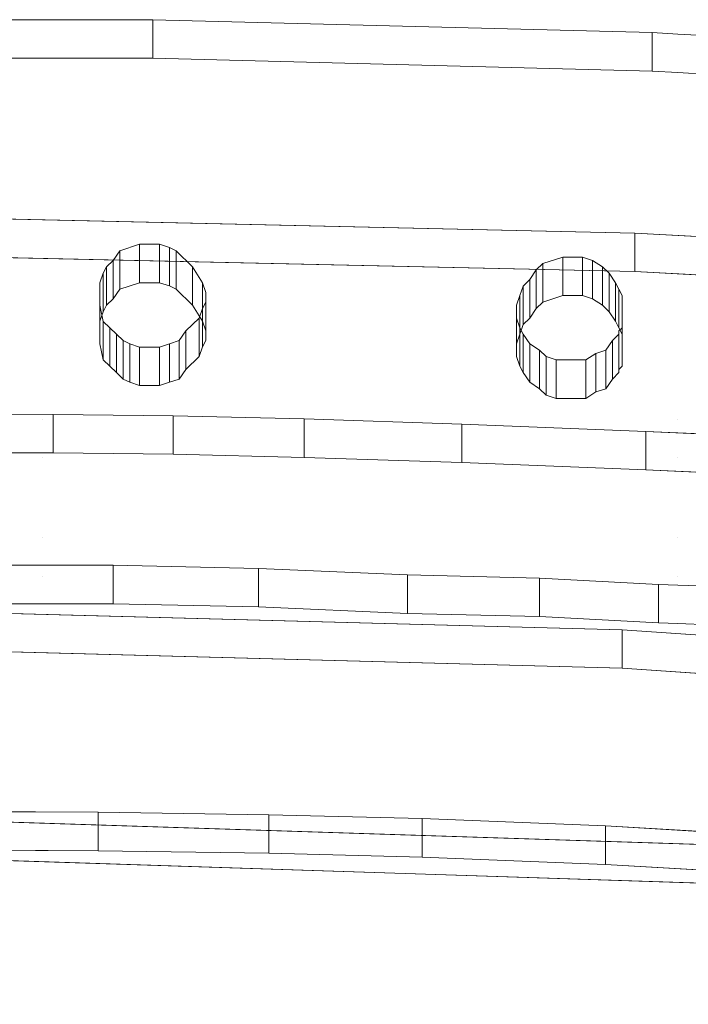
# Model space of a CAD drawing. Header units: millimetres. Extents: x -211 to 218, y -248 to 286.
# Tile 161 of 214: x 8 to 33, y 238 to 274. Entities that reach past the tile are written whole.
import ezdxf

# ---------------------------------------------------------------- set-up
doc = ezdxf.new("R2010")
doc.units = ezdxf.units.MM
doc.header["$LTSCALE"] = 25.4
doc.layers.add('None', color=7, linetype='Continuous', lineweight=9)

msp = doc.modelspace()

# ---------------------------------------------------------------- linework, layer by layer
at = {"layer": 'None', "color": 7, "linetype": 'Continuous', "lineweight": 9}
for points, invisible_edges in [([(8.963, 274.133, 328.042), (-0.928, 274.133, 328.042), (1.136, 268.186, 329.497), (6.836, 268.186, 329.497)], 10), ([(-0.928, 274.133, 328.042), (8.963, 274.133, 328.042), (8.963, 272.707, 322.214), (-0.928, 272.707, 322.214)], 10), ([(6.836, 268.186, 329.497), (6.836, 259.742, 331.563), (8.963, 259.325, 331.665), (8.963, 274.133, 328.042)], 14), ([(13.049, 274.133, 328.042), (8.963, 274.133, 328.042), (11.824, 265.57, 330.137), (12.559, 265.808, 330.079)], 10), ([(8.963, 274.133, 328.042), (11.09, 264.38, 330.428), (11.212, 264.737, 330.341)], 9), ([(11.212, 264.737, 330.341), (11.335, 264.975, 330.282), (8.963, 274.133, 328.042)], 10), ([(11.09, 263.548, 330.632), (11.09, 264.38, 330.428), (8.963, 274.133, 328.042), (8.963, 259.325, 331.665)], 14), ([(11.335, 264.975, 330.282), (11.58, 265.213, 330.224), (11.824, 265.57, 330.137), (8.963, 274.133, 328.042)], 12), ([(8.963, 274.133, 328.042), (13.049, 274.133, 328.042), (13.049, 272.707, 322.214), (8.963, 272.707, 322.214)], 8), ([(13.049, 274.133, 328.042), (12.559, 265.808, 330.079), (13.294, 265.808, 330.079)], 9), ([(13.049, 274.133, 328.042), (13.294, 265.808, 330.079), (13.661, 265.689, 330.108)], 9), ([(13.661, 265.689, 330.108), (13.906, 265.57, 330.137), (31.538, 273.657, 328.158), (13.049, 274.133, 328.042)], 10), ([(31.538, 273.657, 328.158), (13.906, 265.57, 330.137), (14.518, 264.975, 330.282)], 9), ([(27.253, 264.856, 330.312), (27.497, 265.094, 330.253), (32.5, 273.6, 328.172), (14.028, 262.239, 330.952)], 14), ([(14.763, 263.072, 330.748), (14.273, 262.596, 330.864), (14.028, 262.239, 330.952), (32.5, 273.6, 328.172)], 12), ([(32.5, 273.6, 328.172), (31.538, 273.657, 328.158), (14.518, 264.975, 330.282), (14.886, 264.38, 330.428)], 10), ([(32.5, 273.6, 328.172), (15.008, 263.667, 330.603), (14.886, 263.429, 330.661), (14.763, 263.072, 330.748)], 9), ([(14.886, 264.38, 330.428), (15.008, 264.023, 330.515), (32.5, 273.6, 328.172)], 10), ([(15.008, 264.023, 330.515), (15.008, 263.667, 330.603), (32.5, 273.6, 328.172)], 10), ([(32.5, 273.6, 328.172), (27.497, 265.094, 330.253), (28.232, 265.332, 330.195)], 9), ([(28.232, 265.332, 330.195), (28.967, 265.332, 330.195), (32.5, 273.6, 328.172)], 10), ([(32.5, 273.6, 328.172), (28.967, 265.332, 330.195), (29.334, 265.213, 330.224)], 9), ([(32.5, 273.6, 328.172), (29.334, 265.213, 330.224), (29.701, 264.975, 330.282)], 9), ([(32.5, 273.6, 328.172), (29.701, 264.975, 330.282), (29.946, 264.737, 330.341)], 9), ([(32.5, 273.6, 328.172), (29.946, 264.737, 330.341), (30.191, 264.38, 330.428)], 9), ([(30.191, 264.38, 330.428), (30.314, 264.142, 330.486), (30.436, 263.905, 330.544), (32.5, 273.6, 328.172)], 12), ([(32.5, 259.325, 331.665), (32.5, 273.6, 328.172), (30.436, 263.905, 330.544), (30.436, 262.715, 330.835)], 11), ([(32.5, 272.174, 322.344), (31.538, 272.231, 322.33), (31.538, 273.657, 328.158), (32.5, 273.6, 328.172)], 8), ([(42.268, 273.023, 328.313), (32.5, 273.6, 328.172), (34.563, 267.473, 329.671), (40.263, 267.473, 329.671)], 10), ([(32.5, 273.6, 328.172), (32.5, 259.325, 331.665), (34.563, 259.325, 331.665), (34.563, 267.473, 329.671)], 11), ([(32.5, 273.6, 328.172), (42.268, 273.023, 328.313), (42.268, 271.597, 322.485), (32.5, 272.174, 322.344)], 10), ([(-0.928, 272.707, 322.214), (8.963, 272.707, 322.214), (6.836, 266.76, 323.669), (1.136, 266.76, 323.669)], 10), ([(6.836, 258.316, 325.735), (6.836, 266.76, 323.669), (8.963, 272.707, 322.214), (8.963, 257.899, 325.837)], 14), ([(8.963, 272.707, 322.214), (11.335, 263.549, 324.454), (11.212, 263.311, 324.513)], 9), ([(8.963, 257.899, 325.837), (8.963, 272.707, 322.214), (11.09, 262.954, 324.6), (11.09, 262.122, 324.804)], 11), ([(8.963, 272.707, 322.214), (11.824, 264.144, 324.309), (11.58, 263.787, 324.396), (11.335, 263.549, 324.454)], 9), ([(11.212, 263.311, 324.513), (11.09, 262.954, 324.6), (8.963, 272.707, 322.214)], 10), ([(12.559, 264.382, 324.251), (11.824, 264.144, 324.309), (8.963, 272.707, 322.214), (13.049, 272.707, 322.214)], 10), ([(13.049, 272.707, 322.214), (13.294, 264.382, 324.251), (12.559, 264.382, 324.251)], 9), ([(13.906, 264.144, 324.309), (13.049, 272.707, 322.214), (26.763, 262.835, 324.629), (26.64, 262.479, 324.716)], 11), ([(13.049, 272.707, 322.214), (13.906, 264.144, 324.309), (13.661, 264.263, 324.28)], 9), ([(13.661, 264.263, 324.28), (13.294, 264.382, 324.251), (13.049, 272.707, 322.214)], 10), ([(13.049, 272.707, 322.214), (27.497, 263.668, 324.425), (27.253, 263.43, 324.483)], 9), ([(28.232, 263.906, 324.367), (27.497, 263.668, 324.425), (13.049, 272.707, 322.214), (31.538, 272.231, 322.33)], 10), ([(27.253, 263.43, 324.483), (27.008, 263.073, 324.571), (26.763, 262.835, 324.629), (13.049, 272.707, 322.214)], 12), ([(31.538, 272.231, 322.33), (28.967, 263.906, 324.367), (28.232, 263.906, 324.367)], 9), ([(29.334, 263.787, 324.396), (28.967, 263.906, 324.367), (31.538, 272.231, 322.33), (32.5, 272.174, 322.344)], 10), ([(29.701, 263.549, 324.454), (29.334, 263.787, 324.396), (32.5, 272.174, 322.344)], 10), ([(29.946, 263.311, 324.513), (29.701, 263.549, 324.454), (32.5, 272.174, 322.344)], 10), ([(30.191, 262.954, 324.6), (29.946, 263.311, 324.513), (32.5, 272.174, 322.344)], 10), ([(32.5, 272.174, 322.344), (30.436, 262.479, 324.716), (30.314, 262.716, 324.658), (30.191, 262.954, 324.6)], 9), ([(32.5, 272.174, 322.344), (32.5, 257.899, 325.837), (30.436, 261.289, 325.007), (30.436, 262.479, 324.716)], 11), ([(40.263, 266.047, 323.843), (34.563, 266.047, 323.843), (32.5, 272.174, 322.344), (42.268, 271.597, 322.485)], 10), ([(34.563, 266.047, 323.843), (34.563, 257.899, 325.837), (32.5, 257.899, 325.837), (32.5, 272.174, 322.344)], 14), ([(6.833, 255.617, 296.467), (30.902, 266.226, 293.871), (4.135, 266.821, 293.726)], 9), ([(34.56, 255.137, 296.584), (30.902, 266.226, 293.871), (6.833, 255.617, 296.467)], 11), ([(44.15, 265.5, 294.049), (30.902, 266.226, 293.871), (34.56, 255.137, 296.584), (40.26, 255.137, 296.584)], 10), ([(4.135, 265.395, 287.897), (34.56, 253.711, 290.756), (6.833, 254.191, 290.639)], 11), ([(34.56, 253.711, 290.756), (4.135, 265.395, 287.897), (30.902, 264.8, 288.043)], 9), ([(14.028, 262.239, 330.952), (26.763, 264.261, 330.457), (27.008, 264.499, 330.399), (27.253, 264.856, 330.312)], 9), ([(30.902, 264.8, 288.043), (44.15, 264.074, 288.221), (40.26, 253.711, 290.756), (34.56, 253.711, 290.756)], 10), ([(26.518, 263.548, 330.632), (26.64, 263.905, 330.544), (26.763, 264.261, 330.457), (14.028, 262.239, 330.952)], 12), ([(14.518, 263.549, 324.454), (13.906, 264.144, 324.309), (26.518, 262.122, 324.804)], 10), ([(26.64, 262.479, 324.716), (26.518, 262.122, 324.804), (13.906, 264.144, 324.309)], 10), ([(8.963, 259.325, 331.665), (11.212, 262.953, 330.777), (11.09, 263.548, 330.632)], 9), ([(26.518, 263.072, 330.748), (26.518, 263.548, 330.632), (14.028, 262.239, 330.952), (13.661, 262.12, 330.981)], 10), ([(14.886, 262.954, 324.6), (14.518, 263.549, 324.454), (26.518, 262.122, 324.804)], 10), ([(13.661, 262.12, 330.981), (13.294, 262.001, 331.01), (8.963, 259.325, 331.665), (26.518, 263.072, 330.748)], 14), ([(26.64, 262.715, 330.835), (26.518, 263.072, 330.748), (8.963, 259.325, 331.665)], 10), ([(11.702, 262.477, 330.894), (11.457, 262.715, 330.835), (11.212, 262.953, 330.777), (8.963, 259.325, 331.665)], 12), ([(26.518, 262.122, 324.804), (15.008, 262.597, 324.687), (14.886, 262.954, 324.6)], 9), ([(26.763, 262.477, 330.894), (26.64, 262.715, 330.835), (8.963, 259.325, 331.665)], 10), ([(8.963, 259.325, 331.665), (27.008, 262.12, 330.981), (26.763, 262.477, 330.894)], 9), ([(8.963, 259.325, 331.665), (11.947, 262.239, 330.952), (11.702, 262.477, 330.894)], 9), ([(26.518, 262.122, 324.804), (26.518, 261.646, 324.92), (15.008, 262.241, 324.774), (15.008, 262.597, 324.687)], 10), ([(30.314, 262.477, 330.894), (29.824, 261.882, 331.039), (32.5, 259.325, 331.665)], 11), ([(30.314, 262.477, 330.894), (30.069, 262.239, 330.952), (29.824, 261.882, 331.039)], 8), ([(32.5, 259.325, 331.665), (30.436, 262.715, 330.835), (30.314, 262.477, 330.894)], 11), ([(30.436, 262.715, 330.835), (30.314, 262.596, 330.864), (30.314, 262.477, 330.894)], 8), ([(12.192, 262.12, 330.981), (11.947, 262.239, 330.952), (8.963, 259.325, 331.665)], 10), ([(11.09, 262.122, 324.804), (11.212, 261.527, 324.949), (8.963, 257.899, 325.837)], 10), ([(8.963, 259.325, 331.665), (27.62, 261.644, 331.097), (27.375, 261.882, 331.039), (27.008, 262.12, 330.981)], 9), ([(8.963, 259.325, 331.665), (12.559, 262.001, 331.01), (12.192, 262.12, 330.981)], 9), ([(14.763, 261.646, 324.92), (14.886, 262.003, 324.833), (15.008, 262.241, 324.774), (27.62, 260.218, 325.269)], 12), ([(15.008, 262.241, 324.774), (26.64, 261.289, 325.007), (26.763, 261.051, 325.065)], 9), ([(15.008, 262.241, 324.774), (26.518, 261.646, 324.92), (26.64, 261.289, 325.007)], 9), ([(26.763, 261.051, 325.065), (27.008, 260.694, 325.153), (15.008, 262.241, 324.774)], 10), ([(27.008, 260.694, 325.153), (27.375, 260.456, 325.211), (27.62, 260.218, 325.269), (15.008, 262.241, 324.774)], 12), ([(8.963, 259.325, 331.665), (13.294, 262.001, 331.01), (12.559, 262.001, 331.01)], 9), ([(27.62, 260.218, 325.269), (14.028, 260.813, 325.124), (14.273, 261.17, 325.036), (14.763, 261.646, 324.92)], 9), ([(29.824, 261.882, 331.039), (29.089, 261.526, 331.126), (32.5, 259.325, 331.665)], 11), ([(29.824, 261.882, 331.039), (29.456, 261.763, 331.068), (29.089, 261.526, 331.126)], 8), ([(27.987, 261.526, 331.126), (27.62, 261.644, 331.097), (8.963, 259.325, 331.665), (32.5, 259.325, 331.665)], 14), ([(8.963, 257.899, 325.837), (11.212, 261.527, 324.949), (11.457, 261.289, 325.007), (11.702, 261.051, 325.065)], 9), ([(32.5, 259.325, 331.665), (29.089, 261.526, 331.126), (27.987, 261.526, 331.126)], 9), ([(30.314, 261.051, 325.065), (30.314, 261.17, 325.036), (30.436, 261.289, 325.007), (32.5, 257.899, 325.837)], 12), ([(11.702, 261.051, 325.065), (11.947, 260.813, 325.124), (8.963, 257.899, 325.837)], 10), ([(29.824, 260.456, 325.211), (30.069, 260.813, 325.124), (30.314, 261.051, 325.065), (32.5, 257.899, 325.837)], 12), ([(8.963, 257.899, 325.837), (11.947, 260.813, 325.124), (12.192, 260.694, 325.153)], 9), ([(32.5, 257.899, 325.837), (8.963, 257.899, 325.837), (13.294, 260.575, 325.182), (13.661, 260.694, 325.153)], 11), ([(12.192, 260.694, 325.153), (12.559, 260.575, 325.182), (8.963, 257.899, 325.837)], 10), ([(12.559, 260.575, 325.182), (13.294, 260.575, 325.182), (8.963, 257.899, 325.837)], 10), ([(13.661, 260.694, 325.153), (14.028, 260.813, 325.124), (32.5, 257.899, 325.837)], 10), ([(32.5, 257.899, 325.837), (14.028, 260.813, 325.124), (27.62, 260.218, 325.269), (27.987, 260.099, 325.298)], 11), ([(29.089, 260.099, 325.298), (29.456, 260.337, 325.24), (29.824, 260.456, 325.211), (32.5, 257.899, 325.837)], 12), ([(27.987, 260.099, 325.298), (29.089, 260.099, 325.298), (32.5, 257.899, 325.837)], 10), ([(-0.928, 259.325, 331.665), (8.963, 259.325, 331.665), (6.836, 259.742, 331.563), (1.136, 259.742, 331.563)], 11), ([(9.351, 259.505, 259.442), (3.988, 259.517, 259.439), (6.833, 248.682, 262.091)], 10), ([(6.833, 248.682, 262.091), (18.657, 259.338, 259.483), (13.796, 259.457, 259.454), (9.351, 259.505, 259.442)], 9), ([(-0.928, 258.196, 331.941), (8.963, 258.196, 331.941), (8.963, 259.325, 331.665), (-0.928, 259.325, 331.665)], 15), ([(18.657, 259.338, 259.483), (6.833, 248.682, 262.091), (7.11, 234.957, 265.449), (34.56, 247.873, 262.288)], 15), ([(8.963, 258.196, 331.941), (32.5, 258.196, 331.941), (32.5, 259.325, 331.665), (8.963, 259.325, 331.665)], 15), ([(34.56, 247.873, 262.288), (24.497, 259.148, 259.53), (18.657, 259.338, 259.483)], 9), ([(31.305, 258.875, 259.597), (24.497, 259.148, 259.53), (34.56, 247.873, 262.288)], 10), ([(34.563, 258.909, 331.767), (34.563, 259.325, 331.665), (32.5, 259.325, 331.665), (32.5, 258.196, 331.941)], 14), ([(39.081, 258.53, 259.681), (31.305, 258.875, 259.597), (34.56, 247.873, 262.288), (40.26, 247.873, 262.288)], 10), ([(32.5, 258.196, 331.941), (42.268, 258.196, 331.941), (40.263, 258.909, 331.767), (34.563, 258.909, 331.767)], 11), ([(8.963, 257.899, 325.837), (-0.928, 257.899, 325.837), (1.136, 258.316, 325.735), (6.836, 258.316, 325.735)], 11), ([(-0.928, 255.876, 332.509), (8.963, 255.876, 332.509), (8.963, 258.196, 331.941), (-0.928, 258.196, 331.941)], 15), ([(6.833, 247.256, 256.263), (3.988, 258.091, 253.611), (9.351, 258.079, 253.614)], 9), ([(9.351, 258.079, 253.614), (13.796, 258.031, 253.626), (18.657, 257.912, 253.655), (6.833, 247.256, 256.263)], 12), ([(8.963, 255.876, 332.509), (32.5, 255.876, 332.509), (32.5, 258.196, 331.941), (8.963, 258.196, 331.941)], 15), ([(32.5, 255.876, 332.509), (42.268, 255.876, 332.509), (42.268, 258.196, 331.941), (32.5, 258.196, 331.941)], 15), ([(-0.928, 257.899, 325.837), (8.963, 257.899, 325.837), (8.963, 256.77, 326.113), (-0.928, 256.77, 326.113)], 15), ([(34.56, 246.447, 256.46), (7.11, 233.531, 259.621), (6.833, 247.256, 256.263), (18.657, 257.912, 253.655)], 15), ([(8.963, 257.899, 325.837), (32.5, 257.899, 325.837), (32.5, 256.77, 326.113), (8.963, 256.77, 326.113)], 15), ([(18.657, 257.912, 253.655), (24.497, 257.722, 253.702), (34.56, 246.447, 256.46)], 10), ([(34.56, 246.447, 256.46), (24.497, 257.722, 253.702), (31.305, 257.449, 253.769)], 9), ([(32.5, 256.77, 326.113), (32.5, 257.899, 325.837), (34.563, 257.899, 325.837), (34.563, 257.483, 325.938)], 11), ([(40.26, 246.447, 256.46), (34.56, 246.447, 256.46), (31.305, 257.449, 253.769), (39.081, 257.104, 253.853)], 10), ([(34.563, 257.483, 325.938), (40.263, 257.483, 325.938), (42.268, 256.77, 326.113), (32.5, 256.77, 326.113)], 14), ([(-0.928, 256.77, 326.113), (8.963, 256.77, 326.113), (8.963, 254.45, 326.681), (-0.928, 254.45, 326.681)], 15), ([(8.963, 256.77, 326.113), (32.5, 256.77, 326.113), (32.5, 254.45, 326.681), (8.963, 254.45, 326.681)], 15), ([(32.5, 256.77, 326.113), (42.268, 256.77, 326.113), (42.268, 254.45, 326.681), (32.5, 254.45, 326.681)], 15), ([(-0.928, 254.925, 332.741), (8.963, 254.925, 332.741), (8.963, 255.876, 332.509), (-0.928, 255.876, 332.509)], 15), ([(8.963, 254.925, 332.741), (32.5, 254.925, 332.741), (32.5, 255.876, 332.509), (8.963, 255.876, 332.509)], 15), ([(32.5, 254.925, 332.741), (42.268, 254.925, 332.741), (42.268, 255.876, 332.509), (32.5, 255.876, 332.509)], 15), ([(6.833, 255.617, 296.467), (7.11, 244.413, 299.208), (34.22, 243.533, 299.424), (34.56, 255.137, 296.584)], 13), ([(8.963, 254.925, 332.741), (-0.928, 254.925, 332.741), (3.988, 254.033, 332.96), (7.172, 253.914, 332.989)], 11), ([(7.172, 253.914, 332.989), (8.963, 253.914, 332.989), (8.963, 254.925, 332.741)], 10), ([(32.5, 254.925, 332.741), (8.963, 254.925, 332.741), (16.967, 253.795, 333.018), (22.477, 253.557, 333.076)], 11), ([(8.963, 254.925, 332.741), (11.58, 253.914, 332.989), (16.967, 253.795, 333.018)], 9), ([(8.963, 254.925, 332.741), (8.963, 253.914, 332.989), (11.58, 253.914, 332.989)], 9), ([(22.477, 253.557, 333.076), (27.375, 253.438, 333.105), (32.5, 254.925, 332.741)], 10), ([(27.375, 253.438, 333.105), (31.783, 253.2, 333.163), (32.5, 253.176, 333.169), (32.5, 254.925, 332.741)], 12), ([(32.5, 254.925, 332.741), (32.5, 253.176, 333.169), (35.211, 253.081, 333.193)], 9), ([(35.211, 253.081, 333.193), (37.783, 252.962, 333.222), (42.268, 254.925, 332.741), (32.5, 254.925, 332.741)], 14), ([(-0.928, 254.45, 326.681), (8.963, 254.45, 326.681), (8.963, 253.499, 326.913), (-0.928, 253.499, 326.913)], 15), ([(8.963, 254.45, 326.681), (32.5, 254.45, 326.681), (32.5, 253.499, 326.913), (8.963, 253.499, 326.913)], 15), ([(32.5, 254.45, 326.681), (42.268, 254.45, 326.681), (42.268, 253.499, 326.913), (32.5, 253.499, 326.913)], 15), ([(34.22, 242.107, 293.596), (7.11, 242.987, 293.38), (6.833, 254.191, 290.639), (34.56, 253.711, 290.756)], 14), ([(8.963, 253.914, 332.989), (7.172, 253.914, 332.989), (7.172, 252.488, 327.161), (8.963, 252.488, 327.161)], 8), ([(8.963, 252.488, 327.161), (11.58, 252.488, 327.161), (11.58, 253.914, 332.989), (8.963, 253.914, 332.989)], 8), ([(7.172, 252.488, 327.161), (3.988, 252.607, 327.132), (-0.928, 253.499, 326.913), (8.963, 253.499, 326.913)], 14), ([(8.963, 253.499, 326.913), (8.963, 252.488, 327.161), (7.172, 252.488, 327.161)], 9), ([(22.477, 252.131, 327.248), (16.967, 252.369, 327.19), (8.963, 253.499, 326.913), (32.5, 253.499, 326.913)], 14), ([(16.967, 252.369, 327.19), (11.58, 252.488, 327.161), (8.963, 253.499, 326.913)], 10), ([(11.58, 252.488, 327.161), (8.963, 252.488, 327.161), (8.963, 253.499, 326.913)], 10), ([(32.5, 253.499, 326.913), (27.375, 252.012, 327.277), (22.477, 252.131, 327.248)], 9), ([(32.5, 253.499, 326.913), (32.5, 251.75, 327.341), (31.783, 251.774, 327.335), (27.375, 252.012, 327.277)], 9), ([(32.5, 253.499, 326.913), (42.268, 253.499, 326.913), (37.783, 251.536, 327.394), (35.211, 251.655, 327.364)], 11), ([(35.211, 251.655, 327.364), (32.5, 251.75, 327.341), (32.5, 253.499, 326.913)], 10), ([(32.5, 253.176, 333.169), (31.783, 253.2, 333.163), (31.783, 251.774, 327.335), (32.5, 251.75, 327.341)], 8), ([(32.5, 251.75, 327.341), (35.211, 251.655, 327.364), (35.211, 253.081, 333.193), (32.5, 253.176, 333.169)], 8), ([(6.833, 241.292, 227.823), (30.436, 251.521, 225.321), (7.245, 252.139, 225.169), (3.988, 252.092, 225.181)], 9), ([(30.436, 251.521, 225.321), (6.833, 241.292, 227.823), (7.11, 225.379, 231.717), (21.338, 224.986, 231.813)], 11), ([(21.338, 224.986, 231.813), (34.293, 224.487, 231.935), (34.56, 240.436, 228.033), (30.436, 251.521, 225.321)], 14), ([(52.856, 249.986, 225.696), (30.436, 251.521, 225.321), (34.56, 240.436, 228.033), (40.26, 240.436, 228.033)], 10), ([(21.338, 223.56, 225.985), (7.11, 223.953, 225.889), (7.245, 250.713, 219.341)], 10), ([(7.245, 250.713, 219.341), (34.56, 239.01, 222.205), (34.293, 223.061, 226.107), (21.338, 223.56, 225.985)], 11), ([(34.56, 239.01, 222.205), (7.245, 250.713, 219.341), (30.436, 250.095, 219.492)], 9), ([(30.436, 250.095, 219.492), (52.856, 248.56, 219.868), (40.26, 239.01, 222.205), (34.56, 239.01, 222.205)], 10), ([(7.11, 234.957, 265.449), (34.293, 234.053, 265.67), (34.56, 247.873, 262.288)], 10), ([(34.56, 246.447, 256.46), (34.293, 232.626, 259.842), (7.11, 233.531, 259.621)], 9), ([(6.906, 233.973, 193.539), (11.028, 244.761, 190.9), (4.061, 244.797, 190.891)], 9), ([(6.906, 233.973, 193.539), (17.347, 244.666, 190.923), (11.028, 244.761, 190.9)], 9), ([(23.028, 244.523, 190.958), (17.347, 244.666, 190.923), (6.906, 233.973, 193.539), (7.184, 215.883, 197.965)], 14), ([(7.184, 215.883, 197.965), (34.403, 215.003, 198.181), (34.633, 233.058, 193.763), (23.028, 244.523, 190.958)], 14), ([(29.812, 244.25, 191.025), (23.028, 244.523, 190.958), (34.633, 233.058, 193.763)], 10), ([(36.631, 243.857, 191.121), (29.812, 244.25, 191.025), (34.633, 233.058, 193.763)], 10), ([(4.061, 243.371, 185.063), (11.028, 243.335, 185.071), (6.906, 232.547, 187.711)], 10), ([(11.028, 243.335, 185.071), (17.347, 243.24, 185.095), (6.906, 232.547, 187.711)], 10), ([(7.184, 214.457, 192.137), (6.906, 232.547, 187.711), (17.347, 243.24, 185.095), (23.028, 243.097, 185.13)], 11), ([(23.028, 243.097, 185.13), (34.633, 231.632, 187.935), (34.403, 213.577, 192.353), (7.184, 214.457, 192.137)], 11), ([(34.633, 231.632, 187.935), (23.028, 243.097, 185.13), (29.812, 242.824, 185.197)], 9), ([(34.633, 231.632, 187.935), (29.812, 242.824, 185.197), (36.631, 242.431, 185.293)], 9)]:
    msp.add_3dface(points, dxfattribs=dict(at, invisible_edges=invisible_edges))
for points in [[(31.538, 273.657, 328.158), (31.538, 272.231, 322.33), (13.049, 272.707, 322.214), (13.049, 274.133, 328.042)], [(30.902, 266.226, 293.871), (30.902, 264.8, 288.043), (4.135, 265.395, 287.897), (4.135, 266.821, 293.726)], [(44.15, 265.5, 294.049), (44.15, 264.074, 288.221), (30.902, 264.8, 288.043), (30.902, 266.226, 293.871)], [(11.824, 265.57, 330.137), (11.824, 264.144, 324.309), (12.559, 264.382, 324.251), (12.559, 265.808, 330.079)], [(12.559, 265.808, 330.079), (12.559, 264.382, 324.251), (13.294, 264.382, 324.251), (13.294, 265.808, 330.079)], [(13.294, 265.808, 330.079), (13.294, 264.382, 324.251), (13.661, 264.263, 324.28), (13.661, 265.689, 330.108)], [(13.661, 265.689, 330.108), (13.661, 264.263, 324.28), (13.906, 264.144, 324.309), (13.906, 265.57, 330.137)], [(11.58, 265.213, 330.224), (11.58, 263.787, 324.396), (11.824, 264.144, 324.309), (11.824, 265.57, 330.137)], [(13.906, 265.57, 330.137), (13.906, 264.144, 324.309), (14.518, 263.549, 324.454), (14.518, 264.975, 330.282)], [(27.497, 265.094, 330.253), (27.497, 263.668, 324.425), (28.232, 263.906, 324.367), (28.232, 265.332, 330.195)], [(28.232, 265.332, 330.195), (28.232, 263.906, 324.367), (28.967, 263.906, 324.367), (28.967, 265.332, 330.195)], [(28.967, 265.332, 330.195), (28.967, 263.906, 324.367), (29.334, 263.787, 324.396), (29.334, 265.213, 330.224)], [(11.212, 264.737, 330.341), (11.212, 263.311, 324.513), (11.335, 263.549, 324.454), (11.335, 264.975, 330.282)], [(11.335, 264.975, 330.282), (11.335, 263.549, 324.454), (11.58, 263.787, 324.396), (11.58, 265.213, 330.224)], [(14.518, 264.975, 330.282), (14.518, 263.549, 324.454), (14.886, 262.954, 324.6), (14.886, 264.38, 330.428)], [(27.253, 264.856, 330.312), (27.253, 263.43, 324.483), (27.497, 263.668, 324.425), (27.497, 265.094, 330.253)], [(29.334, 265.213, 330.224), (29.334, 263.787, 324.396), (29.701, 263.549, 324.454), (29.701, 264.975, 330.282)], [(29.701, 264.975, 330.282), (29.701, 263.549, 324.454), (29.946, 263.311, 324.513), (29.946, 264.737, 330.341)], [(11.09, 264.38, 330.428), (11.09, 262.954, 324.6), (11.212, 263.311, 324.513), (11.212, 264.737, 330.341)], [(27.008, 264.499, 330.399), (27.008, 263.073, 324.571), (27.253, 263.43, 324.483), (27.253, 264.856, 330.312)], [(29.946, 264.737, 330.341), (29.946, 263.311, 324.513), (30.191, 262.954, 324.6), (30.191, 264.38, 330.428)], [(11.09, 263.548, 330.632), (11.09, 262.122, 324.804), (11.09, 262.954, 324.6), (11.09, 264.38, 330.428)], [(14.886, 264.38, 330.428), (14.886, 262.954, 324.6), (15.008, 262.597, 324.687), (15.008, 264.023, 330.515)], [(26.64, 263.905, 330.544), (26.64, 262.479, 324.716), (26.763, 262.835, 324.629), (26.763, 264.261, 330.457)], [(26.763, 264.261, 330.457), (26.763, 262.835, 324.629), (27.008, 263.073, 324.571), (27.008, 264.499, 330.399)], [(30.191, 264.38, 330.428), (30.191, 262.954, 324.6), (30.314, 262.716, 324.658), (30.314, 264.142, 330.486)], [(15.008, 264.023, 330.515), (15.008, 262.597, 324.687), (15.008, 262.241, 324.774), (15.008, 263.667, 330.603)], [(26.518, 263.548, 330.632), (26.518, 262.122, 324.804), (26.64, 262.479, 324.716), (26.64, 263.905, 330.544)], [(30.314, 264.142, 330.486), (30.314, 262.716, 324.658), (30.436, 262.479, 324.716), (30.436, 263.905, 330.544)], [(30.436, 263.905, 330.544), (30.436, 262.479, 324.716), (30.436, 261.289, 325.007), (30.436, 262.715, 330.835)], [(11.212, 262.953, 330.777), (11.212, 261.527, 324.949), (11.09, 262.122, 324.804), (11.09, 263.548, 330.632)], [(15.008, 263.667, 330.603), (15.008, 262.241, 324.774), (14.886, 262.003, 324.833), (14.886, 263.429, 330.661)], [(26.518, 263.072, 330.748), (26.518, 261.646, 324.92), (26.518, 262.122, 324.804), (26.518, 263.548, 330.632)], [(14.886, 263.429, 330.661), (14.886, 262.003, 324.833), (14.763, 261.646, 324.92), (14.763, 263.072, 330.748)], [(11.457, 262.715, 330.835), (11.457, 261.289, 325.007), (11.212, 261.527, 324.949), (11.212, 262.953, 330.777)], [(14.763, 263.072, 330.748), (14.763, 261.646, 324.92), (14.273, 261.17, 325.036), (14.273, 262.596, 330.864)], [(26.64, 262.715, 330.835), (26.64, 261.289, 325.007), (26.518, 261.646, 324.92), (26.518, 263.072, 330.748)], [(11.702, 262.477, 330.894), (11.702, 261.051, 325.065), (11.457, 261.289, 325.007), (11.457, 262.715, 330.835)], [(11.947, 262.239, 330.952), (11.947, 260.813, 325.124), (11.702, 261.051, 325.065), (11.702, 262.477, 330.894)], [(14.273, 262.596, 330.864), (14.273, 261.17, 325.036), (14.028, 260.813, 325.124), (14.028, 262.239, 330.952)], [(26.763, 262.477, 330.894), (26.763, 261.051, 325.065), (26.64, 261.289, 325.007), (26.64, 262.715, 330.835)], [(27.008, 262.12, 330.981), (27.008, 260.694, 325.153), (26.763, 261.051, 325.065), (26.763, 262.477, 330.894)], [(30.314, 262.477, 330.894), (30.314, 261.051, 325.065), (30.069, 260.813, 325.124), (30.069, 262.239, 330.952)], [(30.436, 262.715, 330.835), (30.436, 261.289, 325.007), (30.314, 261.17, 325.036), (30.314, 262.596, 330.864)], [(30.314, 262.596, 330.864), (30.314, 261.17, 325.036), (30.314, 261.051, 325.065), (30.314, 262.477, 330.894)], [(12.192, 262.12, 330.981), (12.192, 260.694, 325.153), (11.947, 260.813, 325.124), (11.947, 262.239, 330.952)], [(12.559, 262.001, 331.01), (12.559, 260.575, 325.182), (12.192, 260.694, 325.153), (12.192, 262.12, 330.981)], [(13.661, 262.12, 330.981), (13.661, 260.694, 325.153), (13.294, 260.575, 325.182), (13.294, 262.001, 331.01)], [(14.028, 262.239, 330.952), (14.028, 260.813, 325.124), (13.661, 260.694, 325.153), (13.661, 262.12, 330.981)], [(27.375, 261.882, 331.039), (27.375, 260.456, 325.211), (27.008, 260.694, 325.153), (27.008, 262.12, 330.981)], [(30.069, 262.239, 330.952), (30.069, 260.813, 325.124), (29.824, 260.456, 325.211), (29.824, 261.882, 331.039)], [(13.294, 262.001, 331.01), (13.294, 260.575, 325.182), (12.559, 260.575, 325.182), (12.559, 262.001, 331.01)], [(27.62, 261.644, 331.097), (27.62, 260.218, 325.269), (27.375, 260.456, 325.211), (27.375, 261.882, 331.039)], [(29.456, 261.763, 331.068), (29.456, 260.337, 325.24), (29.089, 260.099, 325.298), (29.089, 261.526, 331.126)], [(29.824, 261.882, 331.039), (29.824, 260.456, 325.211), (29.456, 260.337, 325.24), (29.456, 261.763, 331.068)], [(27.987, 261.526, 331.126), (27.987, 260.099, 325.298), (27.62, 260.218, 325.269), (27.62, 261.644, 331.097)], [(29.089, 261.526, 331.126), (29.089, 260.099, 325.298), (27.987, 260.099, 325.298), (27.987, 261.526, 331.126)], [(9.351, 259.505, 259.442), (9.351, 258.079, 253.614), (3.988, 258.091, 253.611), (3.988, 259.517, 259.439)], [(13.796, 259.457, 259.454), (13.796, 258.031, 253.626), (9.351, 258.079, 253.614), (9.351, 259.505, 259.442)], [(18.657, 259.338, 259.483), (18.657, 257.912, 253.655), (13.796, 258.031, 253.626), (13.796, 259.457, 259.454)], [(24.497, 259.148, 259.53), (24.497, 257.722, 253.702), (18.657, 257.912, 253.655), (18.657, 259.338, 259.483)], [(31.305, 258.875, 259.597), (31.305, 257.449, 253.769), (24.497, 257.722, 253.702), (24.497, 259.148, 259.53)], [(39.081, 258.53, 259.681), (39.081, 257.104, 253.853), (31.305, 257.449, 253.769), (31.305, 258.875, 259.597)], [(11.58, 253.914, 332.989), (11.58, 252.488, 327.161), (16.967, 252.369, 327.19), (16.967, 253.795, 333.018)], [(16.967, 253.795, 333.018), (16.967, 252.369, 327.19), (22.477, 252.131, 327.248), (22.477, 253.557, 333.076)], [(22.477, 253.557, 333.076), (22.477, 252.131, 327.248), (27.375, 252.012, 327.277), (27.375, 253.438, 333.105)], [(27.375, 253.438, 333.105), (27.375, 252.012, 327.277), (31.783, 251.774, 327.335), (31.783, 253.2, 333.163)], [(30.436, 251.521, 225.321), (30.436, 250.095, 219.492), (7.245, 250.713, 219.341), (7.245, 252.139, 225.169)], [(52.856, 249.986, 225.696), (52.856, 248.56, 219.868), (30.436, 250.095, 219.492), (30.436, 251.521, 225.321)], [(11.028, 244.761, 190.9), (11.028, 243.335, 185.071), (4.061, 243.371, 185.063), (4.061, 244.797, 190.891)], [(17.347, 244.666, 190.923), (17.347, 243.24, 185.095), (11.028, 243.335, 185.071), (11.028, 244.761, 190.9)], [(23.028, 244.523, 190.958), (23.028, 243.097, 185.13), (17.347, 243.24, 185.095), (17.347, 244.666, 190.923)], [(29.812, 244.25, 191.025), (29.812, 242.824, 185.197), (23.028, 243.097, 185.13), (23.028, 244.523, 190.958)], [(7.11, 244.413, 299.208), (7.11, 242.987, 293.38), (34.22, 242.107, 293.596), (34.22, 243.533, 299.424)], [(36.631, 243.857, 191.121), (36.631, 242.431, 185.293), (29.812, 242.824, 185.197), (29.812, 244.25, 191.025)]]:
    msp.add_3dface(points, dxfattribs=at)

doc.saveas('drawing.dxf')
